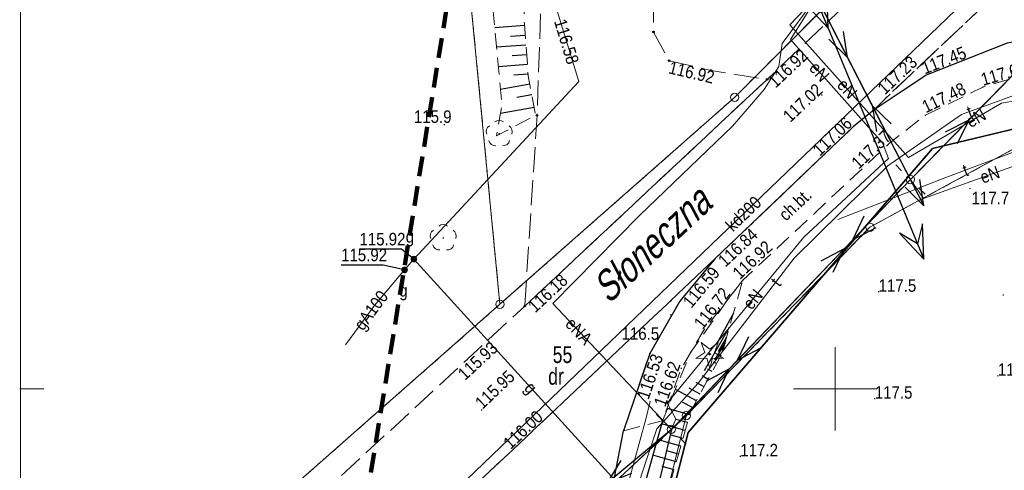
# Model space of a CAD drawing. Header units: metres. Extents: x 6532801 to 6532945, y 6021209 to 6021424.
# Tile 3 of 11: x 6532801 to 6532860, y 6021295 to 6021322. Entities that reach past the tile are written whole.
import ezdxf
from ezdxf.enums import TextEntityAlignment as Align

# ---------------------------------------------------------------- set-up
doc = ezdxf.new("R2010")
doc.units = ezdxf.units.M
doc.header["$MEASUREMENT"] = 0
for name, pattern in [('1.0_0.5', [1.5, 1, -0.5]), ('1.5_0.5', [2, 1.5, -0.5]), ('219-500', [0]), ('4', [1.8, 1.2, -0.6]), ('egug-500', [1, 0.5, -0.5]), ('suep_nn_500', [0])]:
    doc.linetypes.add(name, pattern=pattern)
doc.layers.get('0').update_dxf_attribs({"color": 2, "linetype": 'CONTINUOUS', "lineweight": 5})
for name, color, linetype in [('000 Inne (niezydentyfikowane)', 7, 'CONTINUOUS'), ('140-Punkty robocze', 7, 'CONTINUOUS'), ('202-punkt graniczny', 7, 'CONTINUOUS'), ('210-oznaczenie konturu użytku gruntowego', 7, 'CONTINUOUS'), ('211-numer działki ewidencyjnej', 7, 'CONTINUOUS'), ('218-kontur użytku gruntowego', 7, 'CONTINUOUS'), ('219-działka ewidencyjna', 7, 'CONTINUOUS'), ('chodnik', 7, 'CONTINUOUS'), ('chodnik-Atr17', 7, 'CONTINUOUS'), ('drzewo iglaste', 7, 'CONTINUOUS'), ('drzewo liściaste', 7, 'CONTINUOUS'), ('jezdnia', 7, 'CONTINUOUS'), ('Komentarz lub etykieta na mapie', 7, 'CONTINUOUS'), ('krawężnik', 7, 'CONTINUOUS'), ('latarnia', 7, 'CONTINUOUS'), ('Obszar opracowania', 7, 'CONTINUOUS'), ('ogrodzenie trwałe', 7, 'CONTINUOUS'), ('pikieta naturalna', 7, 'CONTINUOUS'), ('pikieta naturalna-Atr2', 7, 'CONTINUOUS'), ('pikieta sztuczna', 7, 'CONTINUOUS'), ('pikieta sztuczna-Atr2', 7, 'CONTINUOUS'), ('przewód elektroenergetyczny niskiego napięcia', 7, 'CONTINUOUS'), ('przewód elektroenergetyczny podziemny', 7, 'CONTINUOUS'), ('przewód elektroenergetyczny podziemny-Atr1', 7, 'CONTINUOUS'), ('przewód elektroenergetyczny wysokiego napięcia', 7, 'CONTINUOUS'), ('przewód gazowy', 7, 'CONTINUOUS'), ('przewód gazowy-Atr1', 7, 'CONTINUOUS'), ('przewód kanalizacyjny', 7, 'CONTINUOUS'), ('przewód kanalizacyjny-Atr1', 7, 'CONTINUOUS'), ('przewód telekomunikacyjny podziemny', 7, 'CONTINUOUS'), ('przewód telekomunikacyjny podziemny-Atr1', 7, 'CONTINUOUS'), ('Ramki i opis wydruku', 7, 'CONTINUOUS'), ('rzędna', 7, 'CONTINUOUS'), ('rzędna-Atr2', 7, 'CONTINUOUS'), ('skarpa nieumocniona', 7, 'CONTINUOUS'), ('Wstawianie ramki sekcyjnej z opisem', 7, 'CONTINUOUS'), ('zasuwa lub zawór', 7, 'CONTINUOUS'), ('zasuwa lub zawór-Atr17', 7, 'CONTINUOUS')]:
    doc.layers.add(name, color=color, linetype=linetype)
doc.styles.get("Standard").update_dxf_attribs({"font": 'Working1250', "width": 0.75})
doc.linetypes.add('902-500', pattern='A,3.75,0,[1,ksztalty.shx,S=0.5,R=0,X=0,Y=0],3.75', length=7.5)

# ---------------------------------------------------------------- blocks, each defined once
blk = doc.blocks.new('202')
at = {"color": 0, "linetype": 'Continuous', "lineweight": 0}
blk.add_circle((0, 0), 0.25, dxfattribs=at)
blk = doc.blocks.new('SM01')
at = {"color": 0, "linetype": 'Continuous', "lineweight": 13}
for p, q in [((-0.53, 0.531), (-0.883, 0.884)), ((0.531, 0.531), (0.884, 0.884)), ((-0.53, -0.53), (-0.883, -0.883)), ((0.531, -0.53), (0.884, -0.883))]:
    blk.add_line(p, q, dxfattribs=at)
blk.add_circle((0, 0), 0.25, dxfattribs=at)
blk = doc.blocks.new('SUEP1')
at = {"color": 0, "linetype": 'Continuous'}
for p, q in [((0, 0), (5, 0)), ((5, 0), (3.5, 0.5)), ((5, 0), (3.5, -0.5)), ((5, 0), (15, 0)), ((15, 0), (13.5, 0.5)), ((15, 0), (13.5, -0.5))]:
    blk.add_line(p, q, dxfattribs=at)
blk = doc.blocks.new('SUEP3')
at = {"color": 0, "linetype": 'Continuous'}
for p, q in [((12.003, 0), (10.003, 0.75)), ((10.003, 0.75), (11.003, 0)), ((27.003, 0), (25.003, 0.75)), ((25.003, 0.75), (26.003, 0)), ((0, 0), (12.003, 0)), ((12.003, 0), (10.003, -0.75)), ((11.003, 0), (10.003, -0.75)), ((12.003, 0), (27.003, 0)), ((27.003, 0), (25.003, -0.75)), ((26.003, 0), (25.003, -0.75))]:
    blk.add_line(p, q, dxfattribs=at)
blk = doc.blocks.new('OP021')
at = {"linetype": 'Continuous', "lineweight": 13}
h = blk.add_hatch(color=0, dxfattribs=at)
edge = h.paths.add_edge_path()
edge.add_arc((0, 0), 0.05, 0, 360)
at = {"color": 0, "linetype": 'Continuous', "lineweight": 13}
for centre, start, end in [((0, 0.4), 49.272, 130.728), ((-0.38, 0.124), 121.308, 202.548), ((0.38, 0.124), 337.452, 58.692), ((-0.235, -0.324), 193.221, 274.871), ((0.235, -0.324), 265.129, 346.779)]:
    blk.add_arc(centre, 0.4, start, end, dxfattribs=at)
blk = doc.blocks.new('PW01')
at = {"linetype": 'Continuous', "lineweight": 13}
h = blk.add_hatch(color=0, dxfattribs=at)
edge = h.paths.add_edge_path()
edge.add_arc((0, 0), 0.045, 0, 360)
blk = doc.blocks.new('US25')
at = {"linetype": 'Continuous', "lineweight": 0}
h = blk.add_hatch(color=0, dxfattribs=at)
edge = h.paths.add_edge_path()
edge.add_arc((0, 0), 0.2, 0, 360)
blk = doc.blocks.new('PIKIETA')
at = {"color": 0}
blk.add_circle((0, 0), 0.045, dxfattribs=at)
blk = doc.blocks.new('OP011')
at = {"linetype": 'Continuous', "lineweight": 13}
h = blk.add_hatch(color=0, dxfattribs=at)
edge = h.paths.add_edge_path()
edge.add_arc((0, 0), 0.05, 0, 360)
at = {"color": 0, "linetype": 'Continuous', "lineweight": 13}
for p, q in [((-0.283, 0.093), (-0.512, 0.706)), ((-0.512, 0.706), (0, 0.299)), ((0, 0.299), (0.512, 0.706)), ((0.512, 0.706), (0.283, 0.093)), ((-0.828, -0.268), (-0.283, 0.093)), ((0.283, 0.093), (0.828, -0.268)), ((-0.175, -0.24), (-0.828, -0.268)), ((0, -0.87), (-0.175, -0.24)), ((0.175, -0.24), (0, -0.87)), ((0.828, -0.268), (0.175, -0.24))]:
    blk.add_line(p, q, dxfattribs=at)

msp = doc.modelspace()

# ---------------------------------------------------------------- linework, layer by layer
at = {"layer": '000 Inne (niezydentyfikowane)', "color": 7, "linetype": 'Continuous', "lineweight": 25, "flags": 128}
for points in [[(6532831.35, 6021321.79), (6532829.56, 6021321.66)], [(6532831.39, 6021321.2), (6532830.5, 6021321.14)], [(6532831.43, 6021320.62), (6532829.67, 6021320.49)], [(6532831.48, 6021320.03), (6532830.6, 6021319.97)], [(6532831.52, 6021319.45), (6532829.78, 6021319.32)], [(6532831.56, 6021318.87), (6532830.7, 6021318.81)], [(6532831.66, 6021318.27), (6532829.91, 6021317.95)], [(6532831.78, 6021317.63), (6532830.88, 6021317.47)], [(6532831.92, 6021316.88), (6532829.9, 6021316.51)], [(6532843.89, 6021304.54), (6532842.86, 6021302.68)], [(6532843.64, 6021303.67), (6532842.13, 6021301.08)], [(6532843.38, 6021302.75), (6532842.74, 6021301.73)], [(6532843.48, 6021303.1), (6532842.96, 6021302.24)], [(6532843.31, 6021302.5), (6532843.18, 6021302.3)], [(6532842.87, 6021301.51), (6532842.69, 6021301.6)], [(6532843.14, 6021301.99), (6532843.03, 6021302.04)], [(6532842.61, 6021301.03), (6532842.35, 6021301.17)], [(6532842.12, 6021300.12), (6532841.65, 6021300.38)], [(6532842.36, 6021300.57), (6532842, 6021300.77)], [(6532841.66, 6021299.28), (6532840.4, 6021299.96)], [(6532841.88, 6021299.69), (6532841.23, 6021300.05)], [(6532841.44, 6021298.87), (6532840.83, 6021299.2)], [(6532841.26, 6021298.44), (6532839.93, 6021298.82)], [(6532841.13, 6021297.98), (6532840.43, 6021298.17)], [(6532840.99, 6021297.5), (6532839.57, 6021297.91)], [(6532840.72, 6021296.56), (6532839.31, 6021296.96)], [(6532840.86, 6021297.03), (6532840.15, 6021297.23)], [(6532840.59, 6021296.09), (6532839.88, 6021296.29)], [(6532840.45, 6021295.62), (6532839.04, 6021296.02)], [(6532840.32, 6021295.15), (6532839.61, 6021295.35)]]:
    msp.add_lwpolyline(points, dxfattribs=at)
at = {"layer": '218-kontur użytku gruntowego', "color": 3, "linetype": 'egug-500', "lineweight": 18, "flags": 128}
for points in [[(6532843.96, 6021317.48), (6532853.18, 6021326.72)], [(6532853.18, 6021326.72), (6532843.96, 6021317.48)], [(6532827.85, 6021326.06), (6532829.87, 6021305.07)], [(6532829.87, 6021305.07), (6532827.85, 6021326.06)], [(6532852.08, 6021309.69), (6532868.7, 6021318.75)], [(6532868.7, 6021318.75), (6532852.08, 6021309.69)], [(6532829.87, 6021305.07), (6532843.96, 6021317.48)], [(6532843.96, 6021317.48), (6532829.87, 6021305.07)], [(6532841.05, 6021298.39), (6532852.08, 6021309.69)], [(6532852.08, 6021309.69), (6532841.05, 6021298.39)], [(6532801.05, 6021279.718), (6532829.87, 6021305.07)], [(6532829.87, 6021305.07), (6532801.05, 6021279.718)], [(6532841.05, 6021298.39), (6532818.35, 6021277.29)], [(6532818.35, 6021277.29), (6532841.05, 6021298.39)], [(6532831.82, 6021261.35), (6532841.05, 6021298.39)], [(6532841.05, 6021298.39), (6532831.82, 6021261.35)]]:
    msp.add_lwpolyline(points, dxfattribs=at)
at = {"layer": '219-działka ewidencyjna', "color": 7, "linetype": '219-500', "lineweight": 18, "flags": 128}
for points in [[(6532843.96, 6021317.48), (6532853.18, 6021326.72)], [(6532829.87, 6021305.07), (6532827.85, 6021326.06)], [(6532868.7, 6021318.75), (6532852.08, 6021309.69)], [(6532829.87, 6021305.07), (6532843.96, 6021317.48)], [(6532852.08, 6021309.69), (6532841.05, 6021298.39)], [(6532829.87, 6021305.07), (6532801.05, 6021279.718)], [(6532841.05, 6021298.39), (6532818.35, 6021277.29)], [(6532841.05, 6021298.39), (6532831.82, 6021261.35)]]:
    msp.add_lwpolyline(points, dxfattribs=at)
at = {"layer": 'chodnik', "color": 7, "linetype": '1.0_0.5', "lineweight": 18, "flags": 128}
msp.add_lwpolyline([(6532837.29, 6021297.49), (6532839.62, 6021298.08), (6532840.76, 6021301.23), (6532842.08, 6021303.49), (6532844.45, 6021306.51), (6532853.25, 6021314.73), (6532855.4, 6021316.41), (6532858.86, 6021318.1), (6532862.5, 6021319.15), (6532866.06, 6021319.74), (6532869.14, 6021319.85), (6532871.81, 6021319.54), (6532877.47, 6021317.85), (6532878.91, 6021317.42), (6532882.26, 6021316.38), (6532882.87, 6021318.34), (6532880.33, 6021319.21), (6532871.87, 6021321.67), (6532866.19, 6021321.83), (6532860.32, 6021320.74), (6532855.46, 6021318.82), (6532852.34, 6021316.74), (6532851.1, 6021315.74), (6532842.79, 6021307.81), (6532840.67, 6021305.25), (6532838.86, 6021302.11)], close=True, dxfattribs=at)
at = {"layer": 'jezdnia', "color": 7, "linetype": '1.5_0.5', "lineweight": 18, "flags": 128}
for points in [[(6532801.05, 6021268.862), (6532803.7, 6021271.32), (6532811.18, 6021278.28), (6532816.39, 6021283.03), (6532830.67, 6021296.37), (6532842.79, 6021307.81), (6532851.1, 6021315.74), (6532852.34, 6021316.74), (6532853.03, 6021317.44), (6532872.74, 6021336.02), (6532881.68, 6021344.57), (6532891.36, 6021352.81), (6532901.93, 6021360.89), (6532908.313, 6021365.41)], [(6532898.658, 6021365.41), (6532898.53, 6021365.32), (6532887.59, 6021356.92), (6532878.33, 6021348.98), (6532875.02, 6021346.1), (6532859.1, 6021331.1), (6532845.91, 6021318.56), (6532831.36, 6021304.96), (6532827.14, 6021301.06), (6532815.19, 6021290.02), (6532807.26, 6021282.59), (6532801.05, 6021276.516)]]:
    msp.add_lwpolyline(points, dxfattribs=at)
for points in [[(6532875.02, 6021346.1), (6532871.4, 6021344.13), (6532868.84, 6021343.67), (6532865.09, 6021343.61), (6532849.88, 6021344.09), (6532848.86, 6021343.98), (6532847.82, 6021343.6), (6532847.82, 6021343.6), (6532840.64, 6021340.83), (6532836.87, 6021336.06), (6532834.74, 6021331.03), (6532832.84, 6021326.21), (6532832.33, 6021323), (6532832.1, 6021316.4), (6532831.36, 6021304.96), (6532845.91, 6021318.56), (6532842.53, 6021319.09), (6532840.03, 6021319.68), (6532839.09, 6021321.4), (6532839.05, 6021326.11), (6532840.86, 6021331.48), (6532844, 6021335.19), (6532848.43, 6021336.65), (6532850.95, 6021336.36), (6532858.46, 6021334.52), (6532859.1, 6021331.1)], [(6532852.34, 6021316.74), (6532855.46, 6021318.82), (6532860.32, 6021320.74), (6532866.19, 6021321.83), (6532871.87, 6021321.67), (6532880.33, 6021319.21), (6532882.23, 6021324.91), (6532877.08, 6021326.56), (6532873.67, 6021327.55), (6532871.85, 6021328.53), (6532871.18, 6021329.42), (6532870.64, 6021330.62), (6532870.44, 6021332.11), (6532871.01, 6021333.96), (6532872.06, 6021335.23), (6532872.72, 6021336), (6532853.03, 6021317.44)], [(6532816.39, 6021283.03), (6532820.21, 6021286.08), (6532820.58, 6021286.29), (6532820.96, 6021286.45), (6532821.36, 6021286.59), (6532821.78, 6021286.69), (6532822.19, 6021286.76), (6532822.61, 6021286.79), (6532823.04, 6021286.78), (6532823.46, 6021286.74), (6532823.87, 6021286.66), (6532824.26, 6021286.56), (6532824.67, 6021286.4), (6532825.05, 6021286.23), (6532825.42, 6021286.01), (6532825.74, 6021285.79), (6532826.34, 6021285.28), (6532826.83, 6021284.66), (6532827.03, 6021284.33), (6532827.21, 6021283.98), (6532827.36, 6021283.61), (6532827.48, 6021283.24), (6532827.56, 6021282.85), (6532827.62, 6021282.47), (6532827.62, 6021281.68), (6532827.57, 6021281.29), (6532827.16, 6021280.24), (6532832.28, 6021279.27), (6532833.98, 6021285.41), (6532836.74, 6021294.69), (6532837.29, 6021297.49), (6532838.86, 6021302.11), (6532840.67, 6021305.25), (6532842.79, 6021307.81), (6532830.67, 6021296.37)]]:
    msp.add_lwpolyline(points, close=True, dxfattribs=at)
at = {"layer": 'krawężnik', "color": 7, "linetype": 'Continuous', "lineweight": 25, "flags": 128}
for points in [[(6532907.47, 6021311.26), (6532901.04, 6021313.33), (6532892.32, 6021316.07), (6532882.87, 6021318.34), (6532880.33, 6021319.21), (6532871.87, 6021321.67), (6532866.19, 6021321.83), (6532860.32, 6021320.74), (6532855.46, 6021318.82), (6532852.34, 6021316.74), (6532851.1, 6021315.74), (6532842.79, 6021307.81), (6532840.67, 6021305.25), (6532838.86, 6021302.11), (6532837.29, 6021297.49)], [(6532839.62, 6021298.08), (6532837.18, 6021289.4), (6532836.02, 6021284.76), (6532834.22, 6021278.06)], [(6532836.74, 6021294.69), (6532837.29, 6021297.49)]]:
    msp.add_lwpolyline(points, dxfattribs=at)
at = {"layer": 'Obszar opracowania', "color": 3, "linetype": '4', "lineweight": 200, "flags": 128}
msp.add_lwpolyline([(6532859.8, 6021351.42), (6532875.32, 6021346.3), (6532934.68, 6021313.91), (6532914.26, 6021235.16), (6532815.99, 6021257.34), (6532829.54, 6021340.4)], close=True, dxfattribs=at)
at = {"layer": 'ogrodzenie trwałe', "color": 7, "linetype": '902-500', "lineweight": 35, "flags": 128}
for points in [[(6532877.31, 6021317.12), (6532872.91, 6021318.51), (6532855.84, 6021314.41), (6532841.17, 6021297.38)], [(6532837.9, 6021276.61), (6532836.13, 6021277.79), (6532841.17, 6021297.38)]]:
    msp.add_lwpolyline(points, dxfattribs=at)
at = {"layer": 'przewód elektroenergetyczny niskiego napięcia', "color": 1, "linetype": 'suep_nn_500', "lineweight": 18, "flags": 128}
for points in [[(6532885.98, 6021344.69), (6532854.51, 6021312.55)], [(6532848.45, 6021324.32), (6532854.51, 6021312.55)], [(6532840.16, 6021297.57), (6532854.51, 6021312.55)], [(6532854.51, 6021312.55), (6532840.16, 6021297.57)], [(6532840.16, 6021297.57), (6532816.1, 6021277.5)], [(6532831.6, 6021261.16), (6532840.16, 6021297.57)]]:
    msp.add_lwpolyline(points, dxfattribs=at)
at = {"layer": 'przewód elektroenergetyczny podziemny', "color": 1, "linetype": 'Continuous', "lineweight": 18, "flags": 128}
for points in [[(6532850.14, 6021329.83), (6532849.88, 6021328.18), (6532848.9, 6021325.57), (6532848.84, 6021323.45), (6532846.82, 6021320.71), (6532846.61, 6021319.34), (6532845.73, 6021317.96), (6532843.84, 6021315.76), (6532838.25, 6021310.39), (6532833.05, 6021305.11), (6532840.16, 6021297.57)], [(6532849.03, 6021323.68), (6532847.31, 6021320.96), (6532852.84, 6021314.75), (6532853.19, 6021313.81), (6532848.11, 6021309.09), (6532839.91, 6021299.15), (6532840.43, 6021298.21), (6532840.16, 6021297.57)], [(6532849.03, 6021323.68), (6532847.28, 6021321.84), (6532854.39, 6021313.88), (6532859.97, 6021317.13), (6532866.1, 6021318.2), (6532870.54, 6021317.81), (6532883.57, 6021315.79), (6532887.35, 6021315.4), (6532889.54, 6021314.13), (6532908.66, 6021308.67), (6532920.57, 6021306.28), (6532926.79, 6021304.62), (6532928.01, 6021302.62), (6532928.37, 6021301.6), (6532928.37, 6021300.93), (6532927.97, 6021299.64), (6532919.57, 6021268.6), (6532918.88, 6021266.88), (6532918.61, 6021265.01), (6532917.42, 6021259.43), (6532912.31, 6021239.61), (6532911.67, 6021239.71)], [(6532944.55, 6021299.756), (6532941.44, 6021300.59), (6532940.54, 6021299.77), (6532936.99, 6021297.83), (6532927.14, 6021300.73), (6532926.14, 6021302.16), (6532924.66, 6021304.52), (6532915.68, 6021306.63), (6532914.81, 6021307.7), (6532914, 6021308.42), (6532910.02, 6021309.64), (6532894.16, 6021313.54), (6532890.81, 6021314.46), (6532887.61, 6021315.8), (6532881.63, 6021316.89), (6532876.5, 6021318.25), (6532875.56, 6021318.64), (6532872.96, 6021319.41), (6532871.31, 6021319.71), (6532870.6, 6021319.49), (6532869.27, 6021316.72), (6532862.15, 6021313.88), (6532855.3, 6021311.41), (6532854.51, 6021312.55)]]:
    msp.add_lwpolyline(points, dxfattribs=at)
at = {"layer": 'przewód gazowy', "color": 52, "linetype": 'Continuous', "lineweight": 18, "flags": 128}
for points in [[(6532824.71, 6021307.78), (6532834.6, 6021318.43), (6532832.03, 6021326.87), (6532827.33, 6021342.06), (6532826.4, 6021344.93)], [(6532824.15, 6021307.13), (6532824.71, 6021307.78)], [(6532836.78, 6021294.51), (6532824.71, 6021307.78)], [(6532824.15, 6021307.13), (6532822.34, 6021304.99), (6532820.6, 6021302.64)]]:
    msp.add_lwpolyline(points, dxfattribs=at)
at = {"layer": 'przewód kanalizacyjny', "color": 34, "linetype": 'Continuous', "lineweight": 18, "flags": 128}
msp.add_lwpolyline([(6532801.05, 6021269.565), (6532819.29, 6021286.33), (6532819.8, 6021286.79), (6532820.31, 6021287.28), (6532869.85, 6021334.87), (6532870.33, 6021335.33), (6532870.86, 6021335.77), (6532905.327, 6021365.41)], dxfattribs=at)
at = {"layer": 'przewód telekomunikacyjny podziemny', "color": 30, "linetype": 'Continuous', "lineweight": 18, "flags": 128}
for points in [[(6532850.16, 6021310.16), (6532856.63, 6021312.67), (6532869.14, 6021317.38), (6532871.82, 6021323.42), (6532872.23, 6021324.28), (6532872.72, 6021325.34), (6532874.77, 6021329.72), (6532880.69, 6021329.37), (6532892.4, 6021334.01), (6532893.41, 6021334.4), (6532894.5, 6021334.81), (6532906.4, 6021339.37)], [(6532863.87, 6021318.67), (6532863.39, 6021318.57), (6532857.58, 6021316.45), (6532853.15, 6021313.37), (6532847.54, 6021307.84), (6532841.76, 6021300.34), (6532839.28, 6021297.61), (6532833.68, 6021280.75), (6532833.65, 6021280.29)], [(6532838.88, 6021299.26), (6532838.62, 6021298.19), (6532836.92, 6021291.98), (6532836.7, 6021291.14)]]:
    msp.add_lwpolyline(points, dxfattribs=at)
at = {"layer": 'Ramki i opis wydruku', "color": 7, "linetype": 'Continuous', "lineweight": 13, "flags": 128}
msp.add_lwpolyline([(6532801.1, 6021219.46), (6532944.5, 6021219.46), (6532944.5, 6021424.36), (6532801.1, 6021424.36)], close=True, dxfattribs=at)
at = {"layer": 'rzędna-Atr2', "color": 7, "flags": 128}
for points in [[(6532824.71, 6021307.78), (6532823.97, 6021308.37), (6532821.44, 6021308.37)], [(6532824.15, 6021307.13), (6532822.87, 6021307.42), (6532820.34, 6021307.42)]]:
    msp.add_lwpolyline(points, dxfattribs=at)
at = {"layer": 'skarpa nieumocniona', "color": 7, "linetype": '1.0_0.5', "lineweight": 18, "flags": 128}
for points in [[(6532836.39, 6021345.53), (6532831.37, 6021334.37), (6532830.28, 6021330.72), (6532829.97, 6021328.99), (6532829.7, 6021327), (6532829.48, 6021325.38), (6532829.38, 6021323.51), (6532830, 6021317.04), (6532829.66, 6021315.18), (6532832.01, 6021316.39), (6532831.57, 6021318.78), (6532831.34, 6021321.89), (6532831.3, 6021323.02), (6532831.63, 6021325.58), (6532832.02, 6021327.81), (6532832.77, 6021330.77), (6532833.23, 6021332.24), (6532834.47, 6021335.99), (6532835.99, 6021340.04)], [(6532836.39, 6021345.53), (6532831.37, 6021334.37), (6532830.28, 6021330.72), (6532829.97, 6021328.99), (6532829.7, 6021327), (6532829.48, 6021325.38), (6532829.38, 6021323.51), (6532830, 6021317.04), (6532829.66, 6021315.18), (6532832.01, 6021316.39), (6532831.57, 6021318.78), (6532831.34, 6021321.89), (6532831.3, 6021323.02), (6532831.63, 6021325.58), (6532832.02, 6021327.81), (6532832.77, 6021330.77), (6532833.23, 6021332.24), (6532834.47, 6021335.99), (6532835.99, 6021340.04)], [(6532844.45, 6021306.51), (6532843.49, 6021305.27), (6532841.31, 6021302.17), (6532839.62, 6021298.08), (6532837.18, 6021289.4), (6532836.02, 6021284.76), (6532834.22, 6021278.06), (6532834.51, 6021278), (6532837.87, 6021276.62), (6532837.9, 6021276.61), (6532835.49, 6021278.18), (6532837.61, 6021287.22), (6532839.43, 6021292.01), (6532841.32, 6021298.66), (6532843.19, 6021302.09)], [(6532844.45, 6021306.51), (6532843.49, 6021305.27), (6532841.31, 6021302.17), (6532839.62, 6021298.08), (6532837.18, 6021289.4), (6532836.02, 6021284.76), (6532834.22, 6021278.06), (6532834.51, 6021278), (6532837.87, 6021276.62), (6532837.9, 6021276.61), (6532835.49, 6021278.18), (6532837.61, 6021287.22), (6532839.43, 6021292.01), (6532841.32, 6021298.66), (6532843.19, 6021302.09)]]:
    msp.add_lwpolyline(points, close=True, dxfattribs=at)
at = {"layer": 'Wstawianie ramki sekcyjnej z opisem', "color": 7, "linetype": 'Continuous', "lineweight": 13, "flags": 128}
for points in [[(6532850, 6021297.5), (6532850, 6021302.5)], [(6532801.05, 6021300), (6532802.5, 6021300)], [(6532847.5, 6021300), (6532852.5, 6021300)]]:
    msp.add_lwpolyline(points, dxfattribs=at)

# ---------------------------------------------------------------- block references
at = {"layer": '140-Punkty robocze', "color": 7, "linetype": 'Continuous', "lineweight": 13}
for p in [(6532839.09, 6021321.4), (6532840.03, 6021319.68), (6532842.53, 6021319.09), (6532845.91, 6021318.56), (6532832.1, 6021316.4), (6532831.36, 6021304.96), (6532842.46, 6021302.08)]:
    msp.add_blockref('PIKIETA', p, dxfattribs=at)
at = {"layer": '202-punkt graniczny', "color": 7, "linetype": 'Continuous', "lineweight": 18}
for p in [(6532843.96, 6021317.48), (6532852.08, 6021309.69), (6532829.87, 6021305.07), (6532841.05, 6021298.39)]:
    msp.add_blockref('202', p, dxfattribs=at)
at = {"layer": 'drzewo iglaste', "color": 94, "linetype": 'Continuous', "lineweight": 18}
msp.add_blockref('OP011', (6532842.46, 6021302.08), dxfattribs=at)
at = {"layer": 'drzewo liściaste', "color": 94, "linetype": 'Continuous', "lineweight": 18}
for p in [(6532829.83, 6021315.3), (6532826.47, 6021309.05)]:
    msp.add_blockref('OP021', p, dxfattribs=at)
at = {"layer": 'latarnia', "color": 7, "linetype": 'Continuous', "lineweight": 18}
for p in [(6532854.51, 6021312.55), (6532840.16, 6021297.57)]:
    msp.add_blockref('SM01', p, dxfattribs=at)
at = {"layer": 'pikieta naturalna', "color": 7, "linetype": 'Continuous', "lineweight": 13}
for p in [(6532826.54, 6021315.84), (6532858.08, 6021312.01), (6532852.6, 6021305.82), (6532860.08, 6021305.63), (6532840.13, 6021304.43), (6532859.76, 6021300.78), (6532852.37, 6021299.41), (6532844.3, 6021295.95)]:
    msp.add_blockref('PW01', p, dxfattribs=at)
at = {"layer": 'pikieta sztuczna', "color": 7, "linetype": 'Continuous', "lineweight": 13}
for p in [(6532840.03, 6021319.68), (6532855.46, 6021318.82), (6532845.91, 6021318.56), (6532858.86, 6021318.1), (6532849.19, 6021317.62), (6532853.03, 6021317.44), (6532855.4, 6021316.41), (6532851.1, 6021315.74), (6532853.25, 6021314.73), (6532842.79, 6021307.81), (6532844.45, 6021306.51), (6532840.67, 6021305.25), (6532831.36, 6021304.96), (6532842.08, 6021303.49), (6532838.86, 6021302.11), (6532827.14, 6021301.06), (6532840.76, 6021301.23), (6532828.77, 6021298.73), (6532830.67, 6021296.37)]:
    msp.add_blockref('PW01', p, dxfattribs=at)
at = {"layer": 'przewód elektroenergetyczny niskiego napięcia', "color": 1, "linetype": 'Continuous', "lineweight": 18}
for p, rotation in [((6532854.51, 6021312.55), 117.243), ((6532848.45, 6021324.32), 297.243), ((6532854.51, 6021312.55), 45.603), ((6532854.51, 6021312.55), 226.231), ((6532840.16, 6021297.57), 46.23099999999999), ((6532840.16, 6021297.57), 219.834), ((6532840.16, 6021297.57), 256.77)]:
    msp.add_blockref('SUEP1', p, dxfattribs=dict(at, rotation=rotation))
at = {"layer": 'przewód elektroenergetyczny wysokiego napięcia', "color": 1, "linetype": 'Continuous', "lineweight": 18, "rotation": 292.528}
msp.add_blockref('SUEP3', (6532844.97, 6021332.71), dxfattribs=at)
at = {"layer": 'rzędna', "color": 52, "linetype": 'Continuous', "lineweight": 18}
for p, rotation in [((6532824.71, 6021307.78), 47.54999999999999), ((6532824.15, 6021307.13), 50.32)]:
    msp.add_blockref('PW01', p, dxfattribs=dict(at, rotation=rotation))
at = {"layer": 'zasuwa lub zawór', "color": 52, "linetype": 'Continuous', "lineweight": 18}
for p, rotation in [((6532824.71, 6021307.78), 47.54999999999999), ((6532824.15, 6021307.13), 50.32)]:
    msp.add_blockref('US25', p, dxfattribs=dict(at, rotation=rotation))

# ---------------------------------------------------------------- texts
at = {"layer": '210-oznaczenie konturu użytku gruntowego', "color": 3, "linetype": 'Continuous', "lineweight": 18, "width": 0.79}
msp.add_text('dr', height=1, dxfattribs=at).set_placement((6532832.77, 6021300.25))
at = {"layer": '211-numer działki ewidencyjnej', "color": 7, "linetype": 'Continuous', "lineweight": 18, "width": 0.79}
msp.add_text('55', height=1, dxfattribs=at).set_placement((6532833.04, 6021301.55))
at = {"layer": 'chodnik-Atr17', "color": 7, "width": 0.9}
msp.add_text('ch.bt.', height=0.75, rotation=43.078, dxfattribs=at).set_placement((6532847.04, 6021310.02))
at = {"layer": 'Komentarz lub etykieta na mapie', "color": 7, "linetype": 'Continuous', "lineweight": 35, "oblique": 15, "width": 0.79}
msp.add_text('Słoneczna', height=1.75, rotation=43.067, dxfattribs=at).set_placement((6532836.4, 6021305.05))
at = {"layer": 'pikieta naturalna-Atr2', "color": 7, "width": 0.9}
for s, p in [('115.9', (6532824.71, 6021315.95)), ('117.7', (6532858.18, 6021311.07)), ('117.5', (6532852.6, 6021305.82)), ('116.5', (6532837.17, 6021302.94)), ('117.7', (6532859.76, 6021300.78)), ('117.5', (6532852.37, 6021299.41)), ('117.2', (6532844.3, 6021295.95))]:
    msp.add_text(s, height=0.75, dxfattribs=at).set_placement(p)
at = {"layer": 'pikieta sztuczna-Atr2', "color": 7, "width": 0.9}
msp.add_text('116.58', height=0.75, rotation=-73.064, dxfattribs=at).set_placement((6532833.47, 6021322.15), align=Align.MIDDLE_LEFT)
for s, rotation, p in [('117.45', 21.557, (6532855.37, 6021318.85)), ('117.61', 16.09, (6532858.87, 6021318.17)), ('117.02', 43.078, (6532847.29, 6021315.94)), ('117.48', 26.032, (6532855.44, 6021316.52)), ('117.06', 43.659, (6532849.08, 6021313.92)), ('117.37', 43.048, (6532851.4, 6021313.13)), ('116.84', 43.078, (6532843.4, 6021307.26)), ('116.92', 43.048, (6532844.27, 6021306.52)), ('116.59', 50.37, (6532841.36, 6021304.79)), ('116.72', 51.876, (6532842.04, 6021303.52)), ('115.93', 42.769, (6532827.78, 6021300.47)), ('116.53', 71.231, (6532838.79, 6021299.31)), ('116.62', 70.104, (6532839.79, 6021298.87)), ('115.95', 43.347, (6532828.82, 6021298.74)), ('116.00', 43.347, (6532830.51, 6021296.33))]:
    msp.add_text(s, height=0.75, rotation=rotation, dxfattribs=at).set_placement(p)
for s, rotation, p in [('116.92', 43.067, (6532845.9, 6021318.55)), ('117.23', 43.309, (6532852.46, 6021318.14)), ('116.92', -13.279, (6532840.12, 6021319.66)), ('116.18', 43.067, (6532831.48, 6021305.07))]:
    msp.add_text(s, height=0.75, rotation=rotation, dxfattribs=at).set_placement(p, align=Align.TOP_LEFT)
at = {"layer": 'przewód elektroenergetyczny podziemny-Atr1', "color": 1, "width": 0.9}
for s, rotation, p in [('eN', -48.315, (6532848.66, 6021319.45)), ('eN', -48.228, (6532850.33, 6021318.43)), ('eN', 30.218, (6532857.94, 6021315.95)), ('eN', 19.828, (6532858.73, 6021312.65)), ('eN', 50.479, (6532844.68, 6021304.93)), ('eNA', -46.681, (6532834.01, 6021304.1))]:
    msp.add_text(s, height=0.75, rotation=rotation, dxfattribs=at).set_placement(p, align=Align.MIDDLE_LEFT)
at = {"layer": 'przewód gazowy-Atr1', "color": 40, "width": 0.9}
for s, rotation, p in [('gA100', 53.483, (6532821.36, 6021303.66)), ('g', -47.711, (6532831.56, 6021300.25))]:
    msp.add_text(s, height=0.75, rotation=rotation, dxfattribs=at).set_placement(p, align=Align.MIDDLE_LEFT)
at = {"layer": 'przewód kanalizacyjny-Atr1', "color": 34, "width": 0.9}
msp.add_text('kd200', height=0.75, rotation=43.85, dxfattribs=at).set_placement((6532843.6, 6021309.65), align=Align.MIDDLE_LEFT)
at = {"layer": 'przewód telekomunikacyjny podziemny-Atr1', "color": 30, "width": 0.9}
for rotation, p in [(20.047, (6532857.94, 6021316.58)), (20.631, (6532857.69, 6021313.07)), (52.38, (6532846.35, 6021306.3))]:
    msp.add_text('t', height=0.75, rotation=rotation, dxfattribs=at).set_placement(p, align=Align.MIDDLE_LEFT)
at = {"layer": 'rzędna-Atr2', "color": 40, "width": 0.9}
for p in [(6532821.44, 6021308.378), (6532820.34, 6021307.428)]:
    msp.add_text('115.92', height=0.75, dxfattribs=at).set_placement(p, align=Align.BOTTOM_LEFT)
at = {"layer": 'zasuwa lub zawór-Atr17', "color": 40, "width": 0.9}
for p in [(6532824.22, 6021308.77), (6532823.83, 6021305.53)]:
    msp.add_text('g', height=0.75, dxfattribs=at).set_placement(p)

doc.saveas('drawing.dxf')
